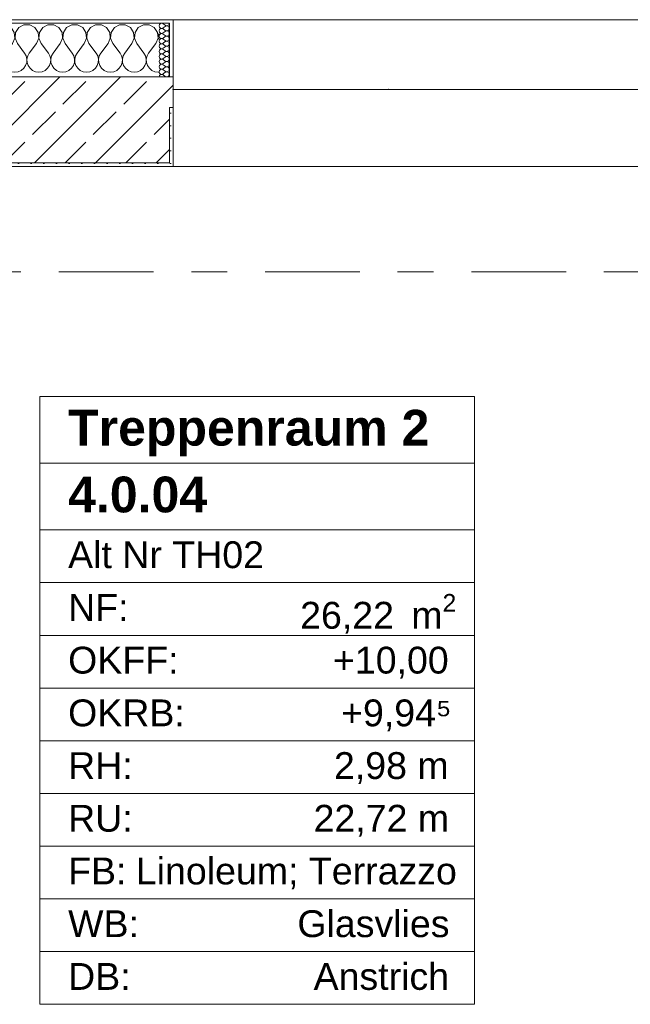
# Model space of a CAD drawing. Header units: metres. Extents: x -3.6 to 84.5, y -11 to 16.8.
# Tile 81 of 161: x 11.5 to 13.3, y 11.1 to 13.9. Entities that reach past the tile are written whole.
import ezdxf

# ---------------------------------------------------------------- set-up
doc = ezdxf.new("R2010")
doc.units = ezdxf.units.M
doc.header["$MEASUREMENT"] = 0
doc.linetypes.add('Strichlinie doppelt', pattern=[0.546806, 0.264583, -0.105833, 0.070556, -0.105833])
for name, color, linetype in [('401 - Zone.Raum_ Raumbegrenzung_ Whg.', 7, 'Continuous'), ('451 - Universal.Achsen Raster', 7, 'Continuous'), ('604 - Struktur.Wand Aussen', 7, 'Continuous'), ('613 - Struktur.Fassade', 7, 'Continuous')]:
    doc.layers.add(name, color=color, linetype=linetype)
doc.styles.add('ERSTELLTER_STIL_1', font='txt')
doc.styles.add('ERSTELLTER_STIL_2', font='txt')
pattern_1 = [(0, (0, 0), (0, 0.08660254), [0, -0.05]), (0, (0.025, 0.0433), (0, 0.08660254), [0, -0.05])]
pattern_2 = [(45, (0, 0), (-0.01767767, 0.01767767), [0, -0.025])]

# ---------------------------------------------------------------- blocks, each defined once
blk = doc.blocks.new('*X19')
at = {"layer": '604 - Struktur.Wand Aussen', "color": 7, "linetype": 'Continuous', "lineweight": 5}
for p, q in [((10.7748, 13.8407), (10.76, 13.8407)), ((10.7891, 13.833), (10.7748, 13.8407)), ((10.7981, 13.8195), (10.7891, 13.833)), ((10.7996, 13.8033), (10.7981, 13.8195)), ((10.8019, 13.8195), (10.8004, 13.8033)), ((10.8109, 13.833), (10.8019, 13.8195)), ((10.8252, 13.8407), (10.8109, 13.833)), ((10.8415, 13.8407), (10.8252, 13.8407)), ((10.8558, 13.833), (10.8415, 13.8407)), ((10.8648, 13.8195), (10.8558, 13.833)), ((10.8663, 13.8033), (10.8648, 13.8195)), ((10.8686, 13.8195), (10.867, 13.8033)), ((10.8776, 13.833), (10.8686, 13.8195)), ((10.8919, 13.8407), (10.8776, 13.833)), ((10.9081, 13.8407), (10.8919, 13.8407)), ((10.9224, 13.833), (10.9081, 13.8407)), ((10.9314, 13.8195), (10.9224, 13.833)), ((10.933, 13.8033), (10.9314, 13.8195)), ((10.9352, 13.8195), (10.9337, 13.8033)), ((10.9442, 13.833), (10.9352, 13.8195)), ((10.9585, 13.8407), (10.9442, 13.833)), ((10.9748, 13.8407), (10.9585, 13.8407)), ((10.9891, 13.833), (10.9748, 13.8407)), ((10.9981, 13.8195), (10.9891, 13.833)), ((10.9996, 13.8033), (10.9981, 13.8195)), ((11.0019, 13.8195), (11.0004, 13.8033)), ((11.0109, 13.833), (11.0019, 13.8195)), ((11.0252, 13.8407), (11.0109, 13.833)), ((11.0415, 13.8407), (11.0252, 13.8407)), ((11.0558, 13.833), (11.0415, 13.8407)), ((11.0648, 13.8195), (11.0558, 13.833)), ((11.0663, 13.8033), (11.0648, 13.8195)), ((11.0686, 13.8195), (11.067, 13.8033)), ((11.0776, 13.833), (11.0686, 13.8195)), ((11.0919, 13.8407), (11.0776, 13.833)), ((11.1081, 13.8407), (11.0919, 13.8407)), ((11.1224, 13.833), (11.1081, 13.8407)), ((11.1314, 13.8195), (11.1224, 13.833)), ((11.133, 13.8033), (11.1314, 13.8195)), ((11.1352, 13.8195), (11.1337, 13.8033)), ((11.1442, 13.833), (11.1352, 13.8195)), ((11.1585, 13.8407), (11.1442, 13.833)), ((11.1748, 13.8407), (11.1585, 13.8407)), ((11.1891, 13.833), (11.1748, 13.8407)), ((11.1981, 13.8195), (11.1891, 13.833)), ((11.1996, 13.8033), (11.1981, 13.8195)), ((11.2019, 13.8195), (11.2004, 13.8033)), ((11.2109, 13.833), (11.2019, 13.8195)), ((11.2252, 13.8407), (11.2109, 13.833)), ((11.2415, 13.8407), (11.2252, 13.8407)), ((11.2558, 13.833), (11.2415, 13.8407)), ((11.2648, 13.8195), (11.2558, 13.833)), ((11.2663, 13.8033), (11.2648, 13.8195)), ((11.2686, 13.8195), (11.267, 13.8033)), ((11.2776, 13.833), (11.2686, 13.8195)), ((11.2919, 13.8407), (11.2776, 13.833)), ((11.3081, 13.8407), (11.2919, 13.8407)), ((11.3224, 13.833), (11.3081, 13.8407)), ((11.3314, 13.8195), (11.3224, 13.833)), ((11.333, 13.8033), (11.3314, 13.8195)), ((11.3352, 13.8195), (11.3337, 13.8033)), ((11.3442, 13.833), (11.3352, 13.8195)), ((11.3585, 13.8407), (11.3442, 13.833)), ((11.3748, 13.8407), (11.3585, 13.8407)), ((11.3891, 13.833), (11.3748, 13.8407)), ((11.3981, 13.8195), (11.3891, 13.833)), ((11.3996, 13.8033), (11.3981, 13.8195)), ((11.4019, 13.8195), (11.4004, 13.8033)), ((11.4109, 13.833), (11.4019, 13.8195)), ((11.4252, 13.8407), (11.4109, 13.833)), ((11.4415, 13.8407), (11.4252, 13.8407)), ((11.4558, 13.833), (11.4415, 13.8407)), ((11.4648, 13.8195), (11.4558, 13.833)), ((11.4663, 13.8033), (11.4648, 13.8195)), ((11.4686, 13.8195), (11.467, 13.8033)), ((11.4776, 13.833), (11.4686, 13.8195)), ((11.4919, 13.8407), (11.4776, 13.833)), ((11.5081, 13.8407), (11.4919, 13.8407)), ((11.5224, 13.833), (11.5081, 13.8407)), ((11.5314, 13.8195), (11.5224, 13.833)), ((11.533, 13.8033), (11.5314, 13.8195)), ((11.5352, 13.8195), (11.5337, 13.8033)), ((11.5442, 13.833), (11.5352, 13.8195)), ((11.5585, 13.8407), (11.5442, 13.833)), ((11.5748, 13.8407), (11.5585, 13.8407)), ((11.5891, 13.833), (11.5748, 13.8407)), ((11.5981, 13.8195), (11.5891, 13.833)), ((11.5996, 13.8033), (11.5981, 13.8195)), ((11.6019, 13.8195), (11.6004, 13.8033)), ((11.6109, 13.833), (11.6019, 13.8195)), ((11.6252, 13.8407), (11.6109, 13.833)), ((11.6415, 13.8407), (11.6252, 13.8407)), ((11.6558, 13.833), (11.6415, 13.8407)), ((11.6648, 13.8195), (11.6558, 13.833)), ((11.6663, 13.8033), (11.6648, 13.8195)), ((11.6686, 13.8195), (11.667, 13.8033)), ((11.6776, 13.833), (11.6686, 13.8195)), ((11.6919, 13.8407), (11.6776, 13.833)), ((11.7081, 13.8407), (11.6919, 13.8407)), ((11.7224, 13.833), (11.7081, 13.8407)), ((11.7314, 13.8195), (11.7224, 13.833)), ((11.733, 13.8033), (11.7314, 13.8195)), ((11.7352, 13.8195), (11.7337, 13.8033)), ((11.7442, 13.833), (11.7352, 13.8195)), ((11.7585, 13.8407), (11.7442, 13.833)), ((11.7748, 13.8407), (11.7585, 13.8407)), ((11.7891, 13.833), (11.7748, 13.8407)), ((11.7981, 13.8195), (11.7891, 13.833)), ((11.7996, 13.8033), (11.7981, 13.8195)), ((11.8019, 13.8195), (11.8004, 13.8033)), ((11.8109, 13.833), (11.8019, 13.8195)), ((11.8252, 13.8407), (11.8109, 13.833)), ((11.8415, 13.8407), (11.8252, 13.8407)), ((11.8558, 13.833), (11.8415, 13.8407)), ((11.8648, 13.8195), (11.8558, 13.833)), ((11.8663, 13.8033), (11.8648, 13.8195)), ((11.8686, 13.8195), (11.867, 13.8033)), ((11.8776, 13.833), (11.8686, 13.8195)), ((11.8919, 13.8407), (11.8776, 13.833)), ((11.9081, 13.8407), (11.8919, 13.8407)), ((11.9224, 13.833), (11.9081, 13.8407)), ((11.9314, 13.8195), (11.9224, 13.833)), ((11.933, 13.8033), (11.9314, 13.8195)), ((11.935, 13.8167), (11.9337, 13.8033)), ((10.7933, 13.7883), (10.7733, 13.7617)), ((10.7933, 13.7883), (10.7996, 13.8033)), ((10.8004, 13.8033), (10.8067, 13.7883)), ((10.8067, 13.7883), (10.8267, 13.7617)), ((10.86, 13.7883), (10.84, 13.7617)), ((10.86, 13.7883), (10.8663, 13.8033)), ((10.867, 13.8033), (10.8733, 13.7883)), ((10.8733, 13.7883), (10.8933, 13.7617)), ((10.9267, 13.7883), (10.9067, 13.7617)), ((10.9267, 13.7883), (10.933, 13.8033)), ((10.9337, 13.8033), (10.94, 13.7883)), ((10.94, 13.7883), (10.96, 13.7617)), ((10.9933, 13.7883), (10.9733, 13.7617)), ((10.9933, 13.7883), (10.9996, 13.8033)), ((11.0004, 13.8033), (11.0067, 13.7883)), ((11.0067, 13.7883), (11.0267, 13.7617)), ((11.06, 13.7883), (11.04, 13.7617)), ((11.06, 13.7883), (11.0663, 13.8033)), ((11.067, 13.8033), (11.0733, 13.7883)), ((11.0733, 13.7883), (11.0933, 13.7617)), ((11.1267, 13.7883), (11.1067, 13.7617)), ((11.1267, 13.7883), (11.133, 13.8033)), ((11.1337, 13.8033), (11.14, 13.7883)), ((11.14, 13.7883), (11.16, 13.7617)), ((11.1933, 13.7883), (11.1733, 13.7617)), ((11.1933, 13.7883), (11.1996, 13.8033)), ((11.2004, 13.8033), (11.2067, 13.7883)), ((11.2067, 13.7883), (11.2267, 13.7617)), ((11.26, 13.7883), (11.24, 13.7617)), ((11.26, 13.7883), (11.2663, 13.8033)), ((11.267, 13.8033), (11.2733, 13.7883)), ((11.2733, 13.7883), (11.2933, 13.7617)), ((11.3267, 13.7883), (11.3067, 13.7617)), ((11.3267, 13.7883), (11.333, 13.8033)), ((11.3337, 13.8033), (11.34, 13.7883)), ((11.34, 13.7883), (11.36, 13.7617)), ((11.3933, 13.7883), (11.3733, 13.7617)), ((11.3933, 13.7883), (11.3996, 13.8033)), ((11.4004, 13.8033), (11.4067, 13.7883)), ((11.4067, 13.7883), (11.4267, 13.7617)), ((11.46, 13.7883), (11.44, 13.7617)), ((11.46, 13.7883), (11.4663, 13.8033)), ((11.467, 13.8033), (11.4733, 13.7883)), ((11.4733, 13.7883), (11.4933, 13.7617)), ((11.5267, 13.7883), (11.5067, 13.7617)), ((11.5267, 13.7883), (11.533, 13.8033)), ((11.5337, 13.8033), (11.54, 13.7883)), ((11.54, 13.7883), (11.56, 13.7617)), ((11.5933, 13.7883), (11.5733, 13.7617)), ((11.5933, 13.7883), (11.5996, 13.8033)), ((11.6004, 13.8033), (11.6067, 13.7883)), ((11.6067, 13.7883), (11.6267, 13.7617)), ((11.66, 13.7883), (11.64, 13.7617)), ((11.66, 13.7883), (11.6663, 13.8033)), ((11.667, 13.8033), (11.6733, 13.7883)), ((11.6733, 13.7883), (11.6933, 13.7617)), ((11.7267, 13.7883), (11.7067, 13.7617)), ((11.7267, 13.7883), (11.733, 13.8033)), ((11.7337, 13.8033), (11.74, 13.7883)), ((11.74, 13.7883), (11.76, 13.7617)), ((11.7933, 13.7883), (11.7733, 13.7617)), ((11.7933, 13.7883), (11.7996, 13.8033)), ((11.8004, 13.8033), (11.8067, 13.7883)), ((11.8067, 13.7883), (11.8267, 13.7617)), ((11.86, 13.7883), (11.84, 13.7617)), ((11.86, 13.7883), (11.8663, 13.8033)), ((11.867, 13.8033), (11.8733, 13.7883)), ((11.8733, 13.7883), (11.8933, 13.7617)), ((11.9267, 13.7883), (11.9067, 13.7617)), ((11.9267, 13.7883), (11.933, 13.8033)), ((11.9337, 13.8033), (11.935, 13.8003)), ((10.7645, 13.7536), (10.76, 13.7617)), ((10.7733, 13.7617), (10.7689, 13.7536)), ((10.8311, 13.7536), (10.8267, 13.7617)), ((10.84, 13.7617), (10.8355, 13.7536)), ((10.8978, 13.7536), (10.8933, 13.7617)), ((10.9067, 13.7617), (10.9022, 13.7536)), ((10.9645, 13.7536), (10.96, 13.7617)), ((10.9733, 13.7617), (10.9689, 13.7536)), ((11.0311, 13.7536), (11.0267, 13.7617)), ((11.04, 13.7617), (11.0355, 13.7536)), ((11.0978, 13.7536), (11.0933, 13.7617)), ((11.1067, 13.7617), (11.1022, 13.7536)), ((11.1645, 13.7536), (11.16, 13.7617)), ((11.1733, 13.7617), (11.1689, 13.7536)), ((11.2311, 13.7536), (11.2267, 13.7617)), ((11.24, 13.7617), (11.2355, 13.7536)), ((11.2978, 13.7536), (11.2933, 13.7617)), ((11.3067, 13.7617), (11.3022, 13.7536)), ((11.3645, 13.7536), (11.36, 13.7617)), ((11.3733, 13.7617), (11.3689, 13.7536)), ((11.4311, 13.7536), (11.4267, 13.7617)), ((11.44, 13.7617), (11.4355, 13.7536)), ((11.4978, 13.7536), (11.4933, 13.7617)), ((11.5067, 13.7617), (11.5022, 13.7536)), ((11.5645, 13.7536), (11.56, 13.7617)), ((11.5733, 13.7617), (11.5689, 13.7536)), ((11.6311, 13.7536), (11.6267, 13.7617)), ((11.64, 13.7617), (11.6355, 13.7536)), ((11.6978, 13.7536), (11.6933, 13.7617)), ((11.7067, 13.7617), (11.7022, 13.7536)), ((11.7645, 13.7536), (11.76, 13.7617)), ((11.7733, 13.7617), (11.7689, 13.7536)), ((11.8311, 13.7536), (11.8267, 13.7617)), ((11.84, 13.7617), (11.8355, 13.7536)), ((11.8978, 13.7536), (11.8933, 13.7617)), ((11.9067, 13.7617), (11.9022, 13.7536)), ((10.7631, 13.7268), (10.7661, 13.7355)), ((10.7665, 13.7447), (10.7645, 13.7536)), ((10.7661, 13.7355), (10.7665, 13.7447)), ((10.7689, 13.7536), (10.7668, 13.7447)), ((10.7668, 13.7447), (10.7672, 13.7355)), ((10.7672, 13.7355), (10.7702, 13.7268)), ((10.8298, 13.7268), (10.8328, 13.7355)), ((10.8332, 13.7447), (10.8311, 13.7536)), ((10.8328, 13.7355), (10.8332, 13.7447)), ((10.8355, 13.7536), (10.8335, 13.7447)), ((10.8335, 13.7447), (10.8339, 13.7355)), ((10.8339, 13.7355), (10.8369, 13.7268)), ((10.8965, 13.7268), (10.8994, 13.7355)), ((10.8999, 13.7447), (10.8978, 13.7536)), ((10.8994, 13.7355), (10.8999, 13.7447)), ((10.9022, 13.7536), (10.9001, 13.7447)), ((10.9001, 13.7447), (10.9006, 13.7355)), ((10.9006, 13.7355), (10.9035, 13.7268)), ((10.9631, 13.7268), (10.9661, 13.7355)), ((10.9665, 13.7447), (10.9645, 13.7536)), ((10.9661, 13.7355), (10.9665, 13.7447)), ((10.9689, 13.7536), (10.9668, 13.7447)), ((10.9668, 13.7447), (10.9672, 13.7355)), ((10.9672, 13.7355), (10.9702, 13.7268)), ((11.0298, 13.7268), (11.0328, 13.7355)), ((11.0332, 13.7447), (11.0311, 13.7536)), ((11.0328, 13.7355), (11.0332, 13.7447)), ((11.0355, 13.7536), (11.0335, 13.7447)), ((11.0335, 13.7447), (11.0339, 13.7355)), ((11.0339, 13.7355), (11.0369, 13.7268)), ((11.0965, 13.7268), (11.0994, 13.7355)), ((11.0999, 13.7447), (11.0978, 13.7536)), ((11.0994, 13.7355), (11.0999, 13.7447)), ((11.1022, 13.7536), (11.1001, 13.7447)), ((11.1001, 13.7447), (11.1006, 13.7355)), ((11.1006, 13.7355), (11.1035, 13.7268)), ((11.1631, 13.7268), (11.1661, 13.7355)), ((11.1665, 13.7447), (11.1645, 13.7536)), ((11.1661, 13.7355), (11.1665, 13.7447)), ((11.1689, 13.7536), (11.1668, 13.7447)), ((11.1668, 13.7447), (11.1672, 13.7355)), ((11.1672, 13.7355), (11.1702, 13.7268)), ((11.2298, 13.7268), (11.2328, 13.7355)), ((11.2332, 13.7447), (11.2311, 13.7536)), ((11.2328, 13.7355), (11.2332, 13.7447)), ((11.2355, 13.7536), (11.2335, 13.7447)), ((11.2335, 13.7447), (11.2339, 13.7355)), ((11.2339, 13.7355), (11.2369, 13.7268)), ((11.2965, 13.7268), (11.2994, 13.7355)), ((11.2999, 13.7447), (11.2978, 13.7536)), ((11.2994, 13.7355), (11.2999, 13.7447)), ((11.3022, 13.7536), (11.3001, 13.7447)), ((11.3001, 13.7447), (11.3006, 13.7355)), ((11.3006, 13.7355), (11.3035, 13.7268)), ((11.3631, 13.7268), (11.3661, 13.7355)), ((11.3665, 13.7447), (11.3645, 13.7536)), ((11.3661, 13.7355), (11.3665, 13.7447)), ((11.3689, 13.7536), (11.3668, 13.7447)), ((11.3668, 13.7447), (11.3672, 13.7355)), ((11.3672, 13.7355), (11.3702, 13.7268)), ((11.4298, 13.7268), (11.4328, 13.7355)), ((11.4332, 13.7447), (11.4311, 13.7536)), ((11.4328, 13.7355), (11.4332, 13.7447)), ((11.4355, 13.7536), (11.4335, 13.7447)), ((11.4335, 13.7447), (11.4339, 13.7355)), ((11.4339, 13.7355), (11.4369, 13.7268)), ((11.4965, 13.7268), (11.4994, 13.7355)), ((11.4999, 13.7447), (11.4978, 13.7536)), ((11.4994, 13.7355), (11.4999, 13.7447)), ((11.5022, 13.7536), (11.5001, 13.7447)), ((11.5001, 13.7447), (11.5006, 13.7355)), ((11.5006, 13.7355), (11.5035, 13.7268)), ((11.5631, 13.7268), (11.5661, 13.7355)), ((11.5665, 13.7447), (11.5645, 13.7536)), ((11.5661, 13.7355), (11.5665, 13.7447)), ((11.5689, 13.7536), (11.5668, 13.7447)), ((11.5668, 13.7447), (11.5672, 13.7355)), ((11.5672, 13.7355), (11.5702, 13.7268)), ((11.6298, 13.7268), (11.6328, 13.7355)), ((11.6332, 13.7447), (11.6311, 13.7536)), ((11.6328, 13.7355), (11.6332, 13.7447)), ((11.6355, 13.7536), (11.6335, 13.7447)), ((11.6335, 13.7447), (11.6339, 13.7355)), ((11.6339, 13.7355), (11.6369, 13.7268)), ((11.6965, 13.7268), (11.6994, 13.7355)), ((11.6999, 13.7447), (11.6978, 13.7536)), ((11.6994, 13.7355), (11.6999, 13.7447)), ((11.7022, 13.7536), (11.7001, 13.7447)), ((11.7001, 13.7447), (11.7006, 13.7355)), ((11.7006, 13.7355), (11.7035, 13.7268)), ((11.7631, 13.7268), (11.7661, 13.7355)), ((11.7665, 13.7447), (11.7645, 13.7536)), ((11.7661, 13.7355), (11.7665, 13.7447)), ((11.7689, 13.7536), (11.7668, 13.7447)), ((11.7668, 13.7447), (11.7672, 13.7355)), ((11.7672, 13.7355), (11.7702, 13.7268)), ((11.8298, 13.7268), (11.8328, 13.7355)), ((11.8332, 13.7447), (11.8311, 13.7536)), ((11.8328, 13.7355), (11.8332, 13.7447)), ((11.8355, 13.7536), (11.8335, 13.7447)), ((11.8335, 13.7447), (11.8339, 13.7355)), ((11.8339, 13.7355), (11.8369, 13.7268)), ((11.8965, 13.7268), (11.8994, 13.7355)), ((11.8999, 13.7447), (11.8978, 13.7536)), ((11.8994, 13.7355), (11.8999, 13.7447)), ((11.9022, 13.7536), (11.9001, 13.7447)), ((11.9001, 13.7447), (11.9006, 13.7355)), ((11.9006, 13.7355), (11.9035, 13.7268)), ((10.76, 13.7222), (10.7631, 13.7268)), ((10.7702, 13.7268), (10.7754, 13.7192)), ((10.7754, 13.7192), (10.7825, 13.7133)), ((10.7825, 13.7133), (10.7909, 13.7096)), ((10.7909, 13.7096), (10.8, 13.7083)), ((10.8, 13.7083), (10.8091, 13.7096)), ((10.8091, 13.7096), (10.8175, 13.7133)), ((10.8175, 13.7133), (10.8246, 13.7192)), ((10.8246, 13.7192), (10.8298, 13.7268)), ((10.8369, 13.7268), (10.8421, 13.7192)), ((10.8421, 13.7192), (10.8491, 13.7133)), ((10.8491, 13.7133), (10.8576, 13.7096)), ((10.8576, 13.7096), (10.8667, 13.7083)), ((10.8667, 13.7083), (10.8758, 13.7096)), ((10.8758, 13.7096), (10.8842, 13.7133)), ((10.8842, 13.7133), (10.8913, 13.7192)), ((10.8913, 13.7192), (10.8965, 13.7268)), ((10.9035, 13.7268), (10.9087, 13.7192)), ((10.9087, 13.7192), (10.9158, 13.7133)), ((10.9158, 13.7133), (10.9242, 13.7096)), ((10.9242, 13.7096), (10.9333, 13.7083)), ((10.9333, 13.7083), (10.9424, 13.7096)), ((10.9424, 13.7096), (10.9509, 13.7133)), ((10.9509, 13.7133), (10.9579, 13.7192)), ((10.9579, 13.7192), (10.9631, 13.7268)), ((10.9702, 13.7268), (10.9754, 13.7192)), ((10.9754, 13.7192), (10.9825, 13.7133)), ((10.9825, 13.7133), (10.9909, 13.7096)), ((10.9909, 13.7096), (11, 13.7083)), ((11, 13.7083), (11.0091, 13.7096)), ((11.0091, 13.7096), (11.0175, 13.7133)), ((11.0175, 13.7133), (11.0246, 13.7192)), ((11.0246, 13.7192), (11.0298, 13.7268)), ((11.0369, 13.7268), (11.0421, 13.7192)), ((11.0421, 13.7192), (11.0491, 13.7133)), ((11.0491, 13.7133), (11.0576, 13.7096)), ((11.0576, 13.7096), (11.0667, 13.7083)), ((11.0667, 13.7083), (11.0758, 13.7096)), ((11.0758, 13.7096), (11.0842, 13.7133)), ((11.0842, 13.7133), (11.0913, 13.7192)), ((11.0913, 13.7192), (11.0965, 13.7268)), ((11.1035, 13.7268), (11.1087, 13.7192)), ((11.1087, 13.7192), (11.1158, 13.7133)), ((11.1158, 13.7133), (11.1242, 13.7096)), ((11.1242, 13.7096), (11.1333, 13.7083)), ((11.1333, 13.7083), (11.1424, 13.7096)), ((11.1424, 13.7096), (11.1509, 13.7133)), ((11.1509, 13.7133), (11.1579, 13.7192)), ((11.1579, 13.7192), (11.1631, 13.7268)), ((11.1702, 13.7268), (11.1754, 13.7192)), ((11.1754, 13.7192), (11.1825, 13.7133)), ((11.1825, 13.7133), (11.1909, 13.7096)), ((11.1909, 13.7096), (11.2, 13.7083)), ((11.2, 13.7083), (11.2091, 13.7096)), ((11.2091, 13.7096), (11.2175, 13.7133)), ((11.2175, 13.7133), (11.2246, 13.7192)), ((11.2246, 13.7192), (11.2298, 13.7268)), ((11.2369, 13.7268), (11.2421, 13.7192)), ((11.2421, 13.7192), (11.2491, 13.7133)), ((11.2491, 13.7133), (11.2576, 13.7096)), ((11.2576, 13.7096), (11.2667, 13.7083)), ((11.2667, 13.7083), (11.2758, 13.7096)), ((11.2758, 13.7096), (11.2842, 13.7133)), ((11.2842, 13.7133), (11.2913, 13.7192)), ((11.2913, 13.7192), (11.2965, 13.7268)), ((11.3035, 13.7268), (11.3087, 13.7192)), ((11.3087, 13.7192), (11.3158, 13.7133)), ((11.3158, 13.7133), (11.3242, 13.7096)), ((11.3242, 13.7096), (11.3333, 13.7083)), ((11.3333, 13.7083), (11.3424, 13.7096)), ((11.3424, 13.7096), (11.3509, 13.7133)), ((11.3509, 13.7133), (11.3579, 13.7192)), ((11.3579, 13.7192), (11.3631, 13.7268)), ((11.3702, 13.7268), (11.3754, 13.7192)), ((11.3754, 13.7192), (11.3825, 13.7133)), ((11.3825, 13.7133), (11.3909, 13.7096)), ((11.3909, 13.7096), (11.4, 13.7083)), ((11.4, 13.7083), (11.4091, 13.7096)), ((11.4091, 13.7096), (11.4175, 13.7133)), ((11.4175, 13.7133), (11.4246, 13.7192)), ((11.4246, 13.7192), (11.4298, 13.7268)), ((11.4369, 13.7268), (11.4421, 13.7192)), ((11.4421, 13.7192), (11.4491, 13.7133)), ((11.4491, 13.7133), (11.4576, 13.7096)), ((11.4576, 13.7096), (11.4667, 13.7083)), ((11.4667, 13.7083), (11.4758, 13.7096)), ((11.4758, 13.7096), (11.4842, 13.7133)), ((11.4842, 13.7133), (11.4913, 13.7192)), ((11.4913, 13.7192), (11.4965, 13.7268)), ((11.5035, 13.7268), (11.5087, 13.7192)), ((11.5087, 13.7192), (11.5158, 13.7133)), ((11.5158, 13.7133), (11.5242, 13.7096)), ((11.5242, 13.7096), (11.5333, 13.7083)), ((11.5333, 13.7083), (11.5424, 13.7096)), ((11.5424, 13.7096), (11.5509, 13.7133)), ((11.5509, 13.7133), (11.5579, 13.7192)), ((11.5579, 13.7192), (11.5631, 13.7268)), ((11.5702, 13.7268), (11.5754, 13.7192)), ((11.5754, 13.7192), (11.5825, 13.7133)), ((11.5825, 13.7133), (11.5909, 13.7096)), ((11.5909, 13.7096), (11.6, 13.7083)), ((11.6, 13.7083), (11.6091, 13.7096)), ((11.6091, 13.7096), (11.6175, 13.7133)), ((11.6175, 13.7133), (11.6246, 13.7192)), ((11.6246, 13.7192), (11.6298, 13.7268)), ((11.6369, 13.7268), (11.6421, 13.7192)), ((11.6421, 13.7192), (11.6491, 13.7133)), ((11.6491, 13.7133), (11.6576, 13.7096)), ((11.6576, 13.7096), (11.6667, 13.7083)), ((11.6667, 13.7083), (11.6758, 13.7096)), ((11.6758, 13.7096), (11.6842, 13.7133)), ((11.6842, 13.7133), (11.6913, 13.7192)), ((11.6913, 13.7192), (11.6965, 13.7268)), ((11.7035, 13.7268), (11.7087, 13.7192)), ((11.7087, 13.7192), (11.7158, 13.7133)), ((11.7158, 13.7133), (11.7242, 13.7096)), ((11.7242, 13.7096), (11.7333, 13.7083)), ((11.7333, 13.7083), (11.7424, 13.7096)), ((11.7424, 13.7096), (11.7509, 13.7133)), ((11.7509, 13.7133), (11.7579, 13.7192)), ((11.7579, 13.7192), (11.7631, 13.7268)), ((11.7702, 13.7268), (11.7754, 13.7192)), ((11.7754, 13.7192), (11.7825, 13.7133)), ((11.7825, 13.7133), (11.7909, 13.7096)), ((11.7909, 13.7096), (11.8, 13.7083)), ((11.8, 13.7083), (11.8091, 13.7096)), ((11.8091, 13.7096), (11.8175, 13.7133)), ((11.8175, 13.7133), (11.8246, 13.7192)), ((11.8246, 13.7192), (11.8298, 13.7268)), ((11.8369, 13.7268), (11.8421, 13.7192)), ((11.8421, 13.7192), (11.8491, 13.7133)), ((11.8491, 13.7133), (11.8576, 13.7096)), ((11.8576, 13.7096), (11.8667, 13.7083)), ((11.8667, 13.7083), (11.8758, 13.7096)), ((11.8758, 13.7096), (11.8842, 13.7133)), ((11.8842, 13.7133), (11.8913, 13.7192)), ((11.8913, 13.7192), (11.8965, 13.7268)), ((11.9035, 13.7268), (11.9087, 13.7192)), ((11.9087, 13.7192), (11.9158, 13.7133)), ((11.9158, 13.7133), (11.9242, 13.7096)), ((11.9242, 13.7096), (11.9333, 13.7083)), ((11.9333, 13.7083), (11.935, 13.7086))]:
    blk.add_line(p, q, dxfattribs=at)
blk = doc.blocks.new('*X67')
at = {"layer": '604 - Struktur.Wand Aussen', "color": 7, "linetype": 'Continuous', "lineweight": 5}
for p, q in [((11.9397, 13.8442), (11.9368, 13.8416)), ((11.9435, 13.845), (11.9397, 13.8442)), ((11.9471, 13.8436), (11.9435, 13.845)), ((11.9471, 13.8436), (11.9528, 13.8393)), ((11.9632, 13.8412), (11.964, 13.843)), ((11.964, 13.843), (11.9643, 13.845)), ((11.9368, 13.8416), (11.9357, 13.8379)), ((11.9357, 13.8379), (11.9368, 13.8341)), ((11.9368, 13.8273), (11.9357, 13.8236)), ((11.9357, 13.8236), (11.9368, 13.8198)), ((11.9368, 13.8341), (11.9397, 13.8315)), ((11.9397, 13.83), (11.9368, 13.8273)), ((11.9368, 13.8198), (11.9397, 13.8172)), ((11.9397, 13.8157), (11.9368, 13.813)), ((11.9397, 13.8315), (11.9435, 13.8307)), ((11.9435, 13.8307), (11.9397, 13.83)), ((11.9397, 13.8172), (11.9435, 13.8165)), ((11.9435, 13.8164), (11.9397, 13.8157)), ((11.9435, 13.8307), (11.9471, 13.8321)), ((11.9471, 13.8293), (11.9435, 13.8307)), ((11.9435, 13.8165), (11.9471, 13.8179)), ((11.9471, 13.815), (11.9435, 13.8164)), ((11.9471, 13.8321), (11.9528, 13.8364)), ((11.9471, 13.8293), (11.9528, 13.825)), ((11.9471, 13.8179), (11.9528, 13.8221)), ((11.9471, 13.815), (11.9528, 13.8107)), ((11.9528, 13.8393), (11.9546, 13.8383)), ((11.9546, 13.8374), (11.9528, 13.8364)), ((11.9528, 13.825), (11.9546, 13.824)), ((11.9546, 13.8231), (11.9528, 13.8221)), ((11.9546, 13.8383), (11.9565, 13.8379)), ((11.9565, 13.8378), (11.9546, 13.8374)), ((11.9546, 13.824), (11.9565, 13.8236)), ((11.9565, 13.8235), (11.9546, 13.8231)), ((11.9565, 13.8379), (11.9585, 13.838)), ((11.9585, 13.8377), (11.9565, 13.8378)), ((11.9565, 13.8236), (11.9585, 13.8237)), ((11.9585, 13.8234), (11.9565, 13.8235)), ((11.9585, 13.838), (11.9603, 13.8386)), ((11.9603, 13.8371), (11.9585, 13.8377)), ((11.9585, 13.8237), (11.9603, 13.8243)), ((11.9603, 13.8228), (11.9585, 13.8234)), ((11.9603, 13.8386), (11.962, 13.8397)), ((11.962, 13.836), (11.9603, 13.8371)), ((11.9603, 13.8243), (11.962, 13.8254)), ((11.962, 13.8217), (11.9603, 13.8228)), ((11.962, 13.8397), (11.9632, 13.8412)), ((11.9632, 13.8345), (11.962, 13.836)), ((11.962, 13.8254), (11.9632, 13.827)), ((11.9632, 13.8202), (11.962, 13.8217)), ((11.964, 13.8327), (11.9632, 13.8345)), ((11.9632, 13.827), (11.964, 13.8288)), ((11.964, 13.8184), (11.9632, 13.8202)), ((11.9643, 13.8307), (11.964, 13.8327)), ((11.964, 13.8288), (11.9643, 13.8307)), ((11.9643, 13.8164), (11.964, 13.8184)), ((11.964, 13.8145), (11.9643, 13.8164)), ((11.9368, 13.813), (11.9357, 13.8093)), ((11.9357, 13.8093), (11.9368, 13.8055)), ((11.9368, 13.7988), (11.9357, 13.795)), ((11.9357, 13.795), (11.9368, 13.7912)), ((11.9368, 13.8055), (11.9397, 13.8029)), ((11.9397, 13.8014), (11.9368, 13.7988)), ((11.9368, 13.7912), (11.9397, 13.7886)), ((11.9397, 13.7871), (11.9368, 13.7845)), ((11.9397, 13.8029), (11.9435, 13.8022)), ((11.9435, 13.8021), (11.9397, 13.8014)), ((11.9397, 13.7886), (11.9435, 13.7879)), ((11.9435, 13.7878), (11.9397, 13.7871)), ((11.9435, 13.8022), (11.9471, 13.8036)), ((11.9471, 13.8007), (11.9435, 13.8021)), ((11.9435, 13.7879), (11.9471, 13.7893)), ((11.9471, 13.7864), (11.9435, 13.7878)), ((11.9471, 13.8036), (11.9528, 13.8079)), ((11.9471, 13.8007), (11.9528, 13.7964)), ((11.9471, 13.7893), (11.9528, 13.7936)), ((11.9528, 13.8107), (11.9546, 13.8098)), ((11.9546, 13.8088), (11.9528, 13.8079)), ((11.9528, 13.7964), (11.9546, 13.7955)), ((11.9546, 13.7945), (11.9528, 13.7936)), ((11.9546, 13.8098), (11.9565, 13.8093)), ((11.9565, 13.8093), (11.9546, 13.8088)), ((11.9546, 13.7955), (11.9565, 13.795)), ((11.9565, 13.795), (11.9546, 13.7945)), ((11.9565, 13.8093), (11.9585, 13.8094)), ((11.9585, 13.8092), (11.9565, 13.8093)), ((11.9565, 13.795), (11.9585, 13.7951)), ((11.9585, 13.7949), (11.9565, 13.795)), ((11.9585, 13.8094), (11.9603, 13.81)), ((11.9603, 13.8085), (11.9585, 13.8092)), ((11.9585, 13.7951), (11.9603, 13.7958)), ((11.9603, 13.7942), (11.9585, 13.7949)), ((11.9603, 13.81), (11.962, 13.8112)), ((11.962, 13.8074), (11.9603, 13.8085)), ((11.9603, 13.7958), (11.962, 13.7969)), ((11.962, 13.7931), (11.9603, 13.7942)), ((11.962, 13.8112), (11.9632, 13.8127)), ((11.9632, 13.8059), (11.962, 13.8074)), ((11.962, 13.7969), (11.9632, 13.7984)), ((11.9632, 13.7916), (11.962, 13.7931)), ((11.9632, 13.8127), (11.964, 13.8145)), ((11.964, 13.8041), (11.9632, 13.8059)), ((11.9632, 13.7984), (11.964, 13.8002)), ((11.964, 13.7898), (11.9632, 13.7916)), ((11.9643, 13.8021), (11.964, 13.8041)), ((11.964, 13.8002), (11.9643, 13.8021)), ((11.9643, 13.7879), (11.964, 13.7898)), ((11.964, 13.7859), (11.9643, 13.7879)), ((11.9368, 13.7845), (11.9357, 13.7807)), ((11.9357, 13.7807), (11.9368, 13.777)), ((11.9368, 13.7702), (11.9357, 13.7664)), ((11.9357, 13.7664), (11.9368, 13.7627)), ((11.9368, 13.777), (11.9397, 13.7743)), ((11.9397, 13.7728), (11.9368, 13.7702)), ((11.9368, 13.7627), (11.9397, 13.76)), ((11.9397, 13.7743), (11.9435, 13.7736)), ((11.9435, 13.7735), (11.9397, 13.7728)), ((11.9397, 13.76), (11.9435, 13.7593)), ((11.9435, 13.7736), (11.9471, 13.775)), ((11.9471, 13.7721), (11.9435, 13.7735)), ((11.9435, 13.7593), (11.9471, 13.7607)), ((11.9471, 13.7864), (11.9528, 13.7821)), ((11.9471, 13.775), (11.9528, 13.7793)), ((11.9471, 13.7721), (11.9528, 13.7679)), ((11.9471, 13.7607), (11.9528, 13.765)), ((11.9528, 13.7821), (11.9546, 13.7812)), ((11.9546, 13.7802), (11.9528, 13.7793)), ((11.9528, 13.7679), (11.9546, 13.7669)), ((11.9546, 13.766), (11.9528, 13.765)), ((11.9546, 13.7812), (11.9565, 13.7807)), ((11.9565, 13.7807), (11.9546, 13.7802)), ((11.9546, 13.7669), (11.9565, 13.7665)), ((11.9565, 13.7664), (11.9546, 13.766)), ((11.9565, 13.7807), (11.9585, 13.7808)), ((11.9585, 13.7806), (11.9565, 13.7807)), ((11.9565, 13.7665), (11.9585, 13.7666)), ((11.9585, 13.7663), (11.9565, 13.7664)), ((11.9585, 13.7808), (11.9603, 13.7815)), ((11.9603, 13.78), (11.9585, 13.7806)), ((11.9585, 13.7666), (11.9603, 13.7672)), ((11.9603, 13.7657), (11.9585, 13.7663)), ((11.9603, 13.7815), (11.962, 13.7826)), ((11.962, 13.7788), (11.9603, 13.78)), ((11.9603, 13.7672), (11.962, 13.7683)), ((11.962, 13.7646), (11.9603, 13.7657)), ((11.962, 13.7826), (11.9632, 13.7841)), ((11.9632, 13.7773), (11.962, 13.7788)), ((11.962, 13.7683), (11.9632, 13.7698)), ((11.9632, 13.763), (11.962, 13.7646)), ((11.9632, 13.7841), (11.964, 13.7859)), ((11.964, 13.7755), (11.9632, 13.7773)), ((11.9632, 13.7698), (11.964, 13.7716)), ((11.964, 13.7612), (11.9632, 13.763)), ((11.9643, 13.7736), (11.964, 13.7755)), ((11.964, 13.7716), (11.9643, 13.7736)), ((11.9643, 13.7593), (11.964, 13.7612)), ((11.9368, 13.7559), (11.9357, 13.7521)), ((11.9357, 13.7521), (11.9368, 13.7484)), ((11.9368, 13.7416), (11.9357, 13.7379)), ((11.9357, 13.7379), (11.9368, 13.7341)), ((11.9397, 13.7585), (11.9368, 13.7559)), ((11.9368, 13.7484), (11.9397, 13.7458)), ((11.9397, 13.7442), (11.9368, 13.7416)), ((11.9368, 13.7341), (11.9397, 13.7315)), ((11.9435, 13.7593), (11.9397, 13.7585)), ((11.9397, 13.7458), (11.9435, 13.745)), ((11.9435, 13.745), (11.9397, 13.7442)), ((11.9471, 13.7579), (11.9435, 13.7593)), ((11.9435, 13.745), (11.9471, 13.7464)), ((11.9471, 13.7436), (11.9435, 13.745)), ((11.9435, 13.7307), (11.9471, 13.7321)), ((11.9471, 13.7579), (11.9528, 13.7536)), ((11.9471, 13.7464), (11.9528, 13.7507)), ((11.9471, 13.7436), (11.9528, 13.7393)), ((11.9471, 13.7321), (11.9528, 13.7364)), ((11.9528, 13.7536), (11.9546, 13.7526)), ((11.9546, 13.7517), (11.9528, 13.7507)), ((11.9528, 13.7393), (11.9546, 13.7383)), ((11.9546, 13.7374), (11.9528, 13.7364)), ((11.9546, 13.7526), (11.9565, 13.7522)), ((11.9565, 13.7521), (11.9546, 13.7517)), ((11.9546, 13.7383), (11.9565, 13.7379)), ((11.9565, 13.7378), (11.9546, 13.7374)), ((11.9565, 13.7522), (11.9585, 13.7523)), ((11.9585, 13.752), (11.9565, 13.7521)), ((11.9565, 13.7379), (11.9585, 13.738)), ((11.9585, 13.7377), (11.9565, 13.7378)), ((11.9585, 13.7523), (11.9603, 13.7529)), ((11.9603, 13.7514), (11.9585, 13.752)), ((11.9585, 13.738), (11.9603, 13.7386)), ((11.9603, 13.7371), (11.9585, 13.7377)), ((11.9603, 13.7529), (11.962, 13.754)), ((11.962, 13.7503), (11.9603, 13.7514)), ((11.9603, 13.7386), (11.962, 13.7397)), ((11.962, 13.736), (11.9603, 13.7371)), ((11.962, 13.754), (11.9632, 13.7555)), ((11.9632, 13.7488), (11.962, 13.7503)), ((11.962, 13.7397), (11.9632, 13.7412)), ((11.9632, 13.7345), (11.962, 13.736)), ((11.9632, 13.7555), (11.964, 13.7573)), ((11.964, 13.747), (11.9632, 13.7488)), ((11.9632, 13.7412), (11.964, 13.743)), ((11.964, 13.7327), (11.9632, 13.7345)), ((11.964, 13.7573), (11.9643, 13.7593)), ((11.9643, 13.745), (11.964, 13.747)), ((11.964, 13.743), (11.9643, 13.745)), ((11.9643, 13.7307), (11.964, 13.7327)), ((11.9368, 13.7273), (11.9357, 13.7236)), ((11.9357, 13.7236), (11.9368, 13.7198)), ((11.9368, 13.713), (11.9357, 13.7093)), ((11.9357, 13.7093), (11.9368, 13.7055)), ((11.9397, 13.73), (11.9368, 13.7273)), ((11.9368, 13.7198), (11.9397, 13.7172)), ((11.9397, 13.7157), (11.9368, 13.713)), ((11.9368, 13.7055), (11.9397, 13.7029)), ((11.9397, 13.7315), (11.9435, 13.7307)), ((11.9435, 13.7307), (11.9397, 13.73)), ((11.9397, 13.7172), (11.9435, 13.7165)), ((11.9435, 13.7164), (11.9397, 13.7157)), ((11.9471, 13.7293), (11.9435, 13.7307)), ((11.9435, 13.7165), (11.9471, 13.7179)), ((11.9471, 13.715), (11.9435, 13.7164)), ((11.9471, 13.7293), (11.9528, 13.725)), ((11.9471, 13.7179), (11.9528, 13.7221)), ((11.9471, 13.715), (11.9528, 13.7107)), ((11.9471, 13.7036), (11.9528, 13.7079)), ((11.9528, 13.725), (11.9546, 13.724)), ((11.9546, 13.7231), (11.9528, 13.7221)), ((11.9528, 13.7107), (11.9546, 13.7098)), ((11.9546, 13.7088), (11.9528, 13.7079)), ((11.9546, 13.724), (11.9565, 13.7236)), ((11.9565, 13.7235), (11.9546, 13.7231)), ((11.9546, 13.7098), (11.9565, 13.7093)), ((11.9565, 13.7093), (11.9546, 13.7088)), ((11.9565, 13.7236), (11.9585, 13.7237)), ((11.9585, 13.7234), (11.9565, 13.7235)), ((11.9565, 13.7093), (11.9585, 13.7094)), ((11.9585, 13.7092), (11.9565, 13.7093)), ((11.9585, 13.7237), (11.9603, 13.7243)), ((11.9603, 13.7228), (11.9585, 13.7234)), ((11.9585, 13.7094), (11.9603, 13.71)), ((11.9603, 13.7085), (11.9585, 13.7092)), ((11.9603, 13.7243), (11.962, 13.7254)), ((11.962, 13.7217), (11.9603, 13.7228)), ((11.9603, 13.71), (11.962, 13.7112)), ((11.962, 13.7074), (11.9603, 13.7085)), ((11.962, 13.7254), (11.9632, 13.727)), ((11.9632, 13.7202), (11.962, 13.7217)), ((11.962, 13.7112), (11.9632, 13.7127)), ((11.9632, 13.7059), (11.962, 13.7074)), ((11.9632, 13.727), (11.964, 13.7288)), ((11.964, 13.7184), (11.9632, 13.7202)), ((11.9632, 13.7127), (11.964, 13.7145)), ((11.964, 13.7041), (11.9632, 13.7059)), ((11.964, 13.7288), (11.9643, 13.7307)), ((11.9643, 13.7164), (11.964, 13.7184)), ((11.964, 13.7145), (11.9643, 13.7164)), ((11.9368, 13.6988), (11.9357, 13.695)), ((11.9397, 13.7014), (11.9368, 13.6988)), ((11.9397, 13.7029), (11.9435, 13.7022)), ((11.9435, 13.7021), (11.9397, 13.7014)), ((11.9435, 13.7022), (11.9471, 13.7036)), ((11.9471, 13.7007), (11.9435, 13.7021)), ((11.9471, 13.7007), (11.9528, 13.6964)), ((11.9528, 13.6964), (11.9546, 13.6955)), ((11.9546, 13.6955), (11.9565, 13.695)), ((11.9565, 13.695), (11.9585, 13.6951)), ((11.9585, 13.6951), (11.9603, 13.6958)), ((11.9603, 13.6958), (11.962, 13.6969)), ((11.962, 13.6969), (11.9632, 13.6984)), ((11.9632, 13.6984), (11.964, 13.7002)), ((11.9643, 13.7021), (11.964, 13.7041)), ((11.964, 13.7002), (11.9643, 13.7021))]:
    blk.add_line(p, q, dxfattribs=at)

msp = doc.modelspace()

# ---------------------------------------------------------------- hatches: boundary and pattern name
at = {"layer": '604 - Struktur.Wand Aussen', "linetype": 'Continuous', "lineweight": 0, "true_color": 0x000000}
h = msp.add_hatch(dxfattribs=at)
h.set_pattern_fill('Verputz_0001', color=18, style=0, pattern_type=2)
h.set_pattern_definition(pattern_1)
h.paths.add_polyline_path([(10.73, 13.845), (11.965, 13.845), (11.965, 13.855), (10.73, 13.855)])
h = msp.add_hatch(dxfattribs=at)
h.set_pattern_fill('Verputz_0001', color=18, style=0, pattern_type=2)
h.set_pattern_definition(pattern_1)
h.paths.add_polyline_path([(11.965, 13.855), (11.965, 13.695), (11.975, 13.695), (11.975, 13.855)])
h = msp.add_hatch(dxfattribs=at)
h.set_pattern_fill('Beton__Stahlbeton_0001', color=18, style=0, pattern_type=2)
h.set_pattern_definition([(45, (0, 0), (-0.0848528, 0.0848528), []), (45, (-0.04243, 0.04243), (-0.0848528, 0.0848528), [0.09, -0.03])])
h.paths.add_polyline_path([(10.72, 13.575), (10.72, 13.505), (10.73, 13.505), (10.73, 13.455), (11.965, 13.455), (11.965, 13.61), (11.975, 13.61), (11.975, 13.695), (10.76, 13.695), (10.76, 13.575), (10.73, 13.575)])
h = msp.add_hatch(dxfattribs=at)
h.set_pattern_fill('Gips_0001', color=18, style=0, pattern_type=2)
h.set_pattern_definition(pattern_2)
h.paths.add_polyline_path([(11.965, 13.445), (11.975, 13.445), (11.975, 13.61), (11.965, 13.61)])
h = msp.add_hatch(dxfattribs=at)
h.set_pattern_fill('Gips_0001', color=18, style=0, pattern_type=2)
h.set_pattern_definition(pattern_2)
h.paths.add_polyline_path([(11.49, 13.455), (11.49, 13.445), (11.965, 13.445), (11.965, 13.455)])

# ---------------------------------------------------------------- linework, layer by layer
at = {"layer": '401 - Zone.Raum_ Raumbegrenzung_ Whg.', "color": 7, "linetype": 'Continuous', "lineweight": 9}
for p, q in [((12.8169, 12.8022), (11.6031, 12.8022)), ((11.6031, 12.8022), (11.6031, 11.1031)), ((11.6031, 12.8022), (12.8169, 12.8022)), ((11.6031, 12.6156), (11.6031, 12.8022)), ((12.8169, 11.1031), (12.8169, 12.8022)), ((12.8169, 12.8022), (12.8169, 12.6156)), ((12.8169, 12.6156), (11.6031, 12.6156)), ((11.6031, 12.6156), (12.8169, 12.6156)), ((11.6031, 12.429), (11.6031, 12.6156)), ((12.8169, 12.6156), (12.8169, 12.429)), ((12.8169, 12.429), (11.6031, 12.429)), ((11.6031, 12.429), (12.8169, 12.429)), ((11.6031, 12.2817), (11.6031, 12.429)), ((12.8169, 12.429), (12.8169, 12.2817)), ((12.8169, 12.2817), (11.6031, 12.2817)), ((11.6031, 12.2817), (12.8169, 12.2817)), ((11.6031, 12.1343), (11.6031, 12.2817)), ((12.8169, 12.2817), (12.8169, 12.1343)), ((12.8169, 12.1343), (11.6031, 12.1343)), ((11.6031, 12.1343), (12.8169, 12.1343)), ((11.6031, 11.987), (11.6031, 12.1343)), ((12.8169, 12.1343), (12.8169, 11.987)), ((12.8169, 11.987), (11.6031, 11.987)), ((11.6031, 11.987), (12.8169, 11.987)), ((11.6031, 11.8397), (11.6031, 11.987)), ((12.8169, 11.987), (12.8169, 11.8397)), ((12.8169, 11.8397), (11.6031, 11.8397)), ((11.6031, 11.8397), (12.8169, 11.8397)), ((11.6031, 11.6924), (11.6031, 11.8397)), ((12.8169, 11.8397), (12.8169, 11.6924)), ((12.8169, 11.6924), (11.6031, 11.6924)), ((11.6031, 11.6924), (12.8169, 11.6924)), ((11.6031, 11.5451), (11.6031, 11.6924)), ((12.8169, 11.6924), (12.8169, 11.5451)), ((12.8169, 11.5451), (11.6031, 11.5451)), ((11.6031, 11.5451), (12.8169, 11.5451)), ((11.6031, 11.3977), (11.6031, 11.5451)), ((12.8169, 11.5451), (12.8169, 11.3977)), ((12.8169, 11.3977), (11.6031, 11.3977)), ((11.6031, 11.3977), (12.8169, 11.3977)), ((11.6031, 11.2504), (11.6031, 11.3977)), ((12.8169, 11.3977), (12.8169, 11.2504)), ((12.8169, 11.2504), (11.6031, 11.2504)), ((11.6031, 11.2504), (12.8169, 11.2504)), ((11.6031, 11.1031), (11.6031, 11.2504)), ((12.8169, 11.2504), (12.8169, 11.1031)), ((11.6031, 11.1031), (12.8169, 11.1031)), ((12.8169, 11.1031), (11.6031, 11.1031))]:
    msp.add_line(p, q, dxfattribs=at)
at = {"layer": '451 - Universal.Achsen Raster', "color": 160, "linetype": 'Strichlinie doppelt', "lineweight": 9, "true_color": 0x3232ff}
msp.add_line((64.935, 13.15), (-3.175, 13.15), dxfattribs=at)
at = {"layer": '604 - Struktur.Wand Aussen', "color": 7, "linetype": 'Continuous', "lineweight": 5}
for p, q in [((11.935, 13.845), (10.76, 13.845)), ((11.935, 13.845), (11.965, 13.845)), ((11.965, 13.855), (11.975, 13.855)), ((11.965, 13.695), (11.965, 13.845)), ((11.965, 13.845), (11.965, 13.695)), ((11.975, 13.855), (11.975, 13.845)), ((11.975, 13.845), (11.975, 13.705)), ((11.975, 13.705), (11.975, 13.695)), ((11.935, 13.695), (11.965, 13.695)), ((11.965, 13.695), (11.975, 13.695)), ((11.965, 13.61), (11.975, 13.61)), ((11.975, 13.61), (11.975, 13.455)), ((11.965, 13.445), (11.975, 13.445)), ((11.975, 13.455), (11.975, 13.445))]:
    msp.add_line(p, q, dxfattribs=at)
at = {"layer": '604 - Struktur.Wand Aussen', "color": 7, "linetype": 'Continuous', "lineweight": 13}
for p, q in [((14.273, 13.855), (11.975, 13.855)), ((11.935, 13.695), (10.76, 13.695)), ((11.975, 13.695), (11.975, 13.61)), ((11.965, 13.455), (11.965, 13.61)), ((10.73, 13.455), (11.965, 13.455)), ((11.975, 13.445), (14.273, 13.445))]:
    msp.add_line(p, q, dxfattribs=at)
at = {"layer": '604 - Struktur.Wand Aussen', "color": 7, "linetype": 'Continuous', "lineweight": 5, "flags": 128}
for points in [[(11.965, 13.855), (10.73, 13.855)], [(11.49, 13.445), (11.965, 13.445)]]:
    msp.add_lwpolyline(points, dxfattribs=at)
at = {"layer": '613 - Struktur.Fassade', "color": 7, "linetype": 'Continuous', "lineweight": 13}
for p, q in [((12.5775, 13.66), (11.975, 13.66)), ((11.975, 13.66), (11.975, 13.66)), ((11.975, 13.66), (12.5775, 13.66)), ((12.5775, 13.66), (13.6705, 13.66)), ((13.6705, 13.66), (12.5775, 13.66))]:
    msp.add_line(p, q, dxfattribs=at)
for p in [(11.975, 13.66), (12.5775, 13.66), (12.5775, 13.66)]:
    msp.add_point(p, dxfattribs=at)

# ---------------------------------------------------------------- block references
at = {"layer": '604 - Struktur.Wand Aussen', "color": 7, "lineweight": 18}
for name in ['*X67', '*X19']:
    msp.add_blockref(name, (0, 0), dxfattribs=at)

# ---------------------------------------------------------------- texts
at = {"layer": '401 - Zone.Raum_ Raumbegrenzung_ Whg.', "color": 7, "lineweight": 9, "attachment_point": 1}
for s, insert, char_height, style in [('\\A1;{\\pqj;\\pt0;\\fArial|b1|i0|c0|p38;}', (12.7383, 12.7875), 0.1, 'ERSTELLTER_STIL_1'), ('\\A1;{\\pqj;\\pt0;\\fArial|b1|i0|c0|p38;Treppenraum 2}', (11.6817, 12.7646), 0.1, 'ERSTELLTER_STIL_1'), ('\\A1;{\\pql;\\pt0;\\fArial|b1|i0|c0|p38;4.0.04}', (11.6817, 12.578), 0.1, 'ERSTELLTER_STIL_1'), ('\\A1;{\\pqj;\\pt0;\\fArial|b1|i0|c0|p38;}', (12.7383, 12.6009), 0.1, 'ERSTELLTER_STIL_1'), ('\\A1;{\\pqj;\\pt0;\\fArial|b0|i0|c0|p38;}', (12.7383, 12.4143), 0.075, 'ERSTELLTER_STIL_2'), ('\\A1;{\\pqj;\\pt0;\\fArial|b0|i0|c0|p38;Alt Nr TH02}', (11.6817, 12.3971), 0.075, 'ERSTELLTER_STIL_2'), ('\\A1;{\\pqj;\\pt0;\\fArial|b0|i0|c0|p38;NF: }', (11.6817, 12.2498), 0.075, 'ERSTELLTER_STIL_2'), ('\\A1;{\\pql;\\pt0,0.05;\\fArial|b0|i0|c0|p38;26,22\\fArial|b0|i0|c0|p38;\\A1{\\H.66x;\\S^  ;}\\fArial|b0|i0|c0|p38; m\\fArial|b0|i0|c0|p38;\\A1{\\H.66x;\\S2^  ;}}', (12.3298, 12.2498), 0.075, 'ERSTELLTER_STIL_2'), ('\\A1;{\\pqj;\\pt0;\\fArial|b0|i0|c0|p38;OKFF: }', (11.6817, 12.1025), 0.075, 'ERSTELLTER_STIL_2'), ('\\A1;{\\pqj;\\pt0;\\fArial|b0|i0|c0|p38;+10,00}', (12.4215, 12.1025), 0.075, 'ERSTELLTER_STIL_2'), ('\\A1;{\\pqj;\\pt0;\\fArial|b0|i0|c0|p38;OKRB: }', (11.6817, 11.9551), 0.075, 'ERSTELLTER_STIL_2'), ('\\A1;{\\pqj;\\pt0;\\fArial|b0|i0|c0|p38;+9,94⁵}', (12.4442, 11.9551), 0.075, 'ERSTELLTER_STIL_2'), ('\\A1;{\\pqj;\\pt0;\\fArial|b0|i0|c0|p38;RH: }', (11.6817, 11.8078), 0.075, 'ERSTELLTER_STIL_2'), ('\\A1;{\\pqj;\\pt0;\\fArial|b0|i0|c0|p38;2,98 m}', (12.4243, 11.8078), 0.075, 'ERSTELLTER_STIL_2'), ('\\A1;{\\pqj;\\pt0;\\fArial|b0|i0|c0|p38;RU: }', (11.6817, 11.6605), 0.075, 'ERSTELLTER_STIL_2'), ('\\A1;{\\pqj;\\pt0;\\fArial|b0|i0|c0|p38;22,72 m}', (12.3674, 11.6605), 0.075, 'ERSTELLTER_STIL_2'), ('\\A1;{\\pqj;\\pt0;\\fArial|b0|i0|c0|p38;FB: }', (11.6817, 11.5132), 0.075, 'ERSTELLTER_STIL_2'), ('\\A1;{\\pqj;\\pt0;\\fArial|b0|i0|c0|p38;Linoleum; Terrazzo}', (11.8709, 11.5132), 0.075, 'ERSTELLTER_STIL_2'), ('\\A1;{\\pqj;\\pt0;\\fArial|b0|i0|c0|p38;WB: }', (11.6817, 11.3659), 0.075, 'ERSTELLTER_STIL_2'), ('\\A1;{\\pqj;\\pt0;\\fArial|b0|i0|c0|p38;Glasvlies}', (12.3221, 11.3659), 0.075, 'ERSTELLTER_STIL_2'), ('\\A1;{\\pqj;\\pt0;\\fArial|b0|i0|c0|p38;DB: }', (11.6817, 11.2185), 0.075, 'ERSTELLTER_STIL_2'), ('\\A1;{\\pqj;\\pt0;\\fArial|b0|i0|c0|p38;Anstrich}', (12.3674, 11.2185), 0.075, 'ERSTELLTER_STIL_2')]:
    msp.add_mtext(s, dxfattribs=dict(at, insert=insert, char_height=char_height, style=style))

doc.saveas('drawing.dxf')
